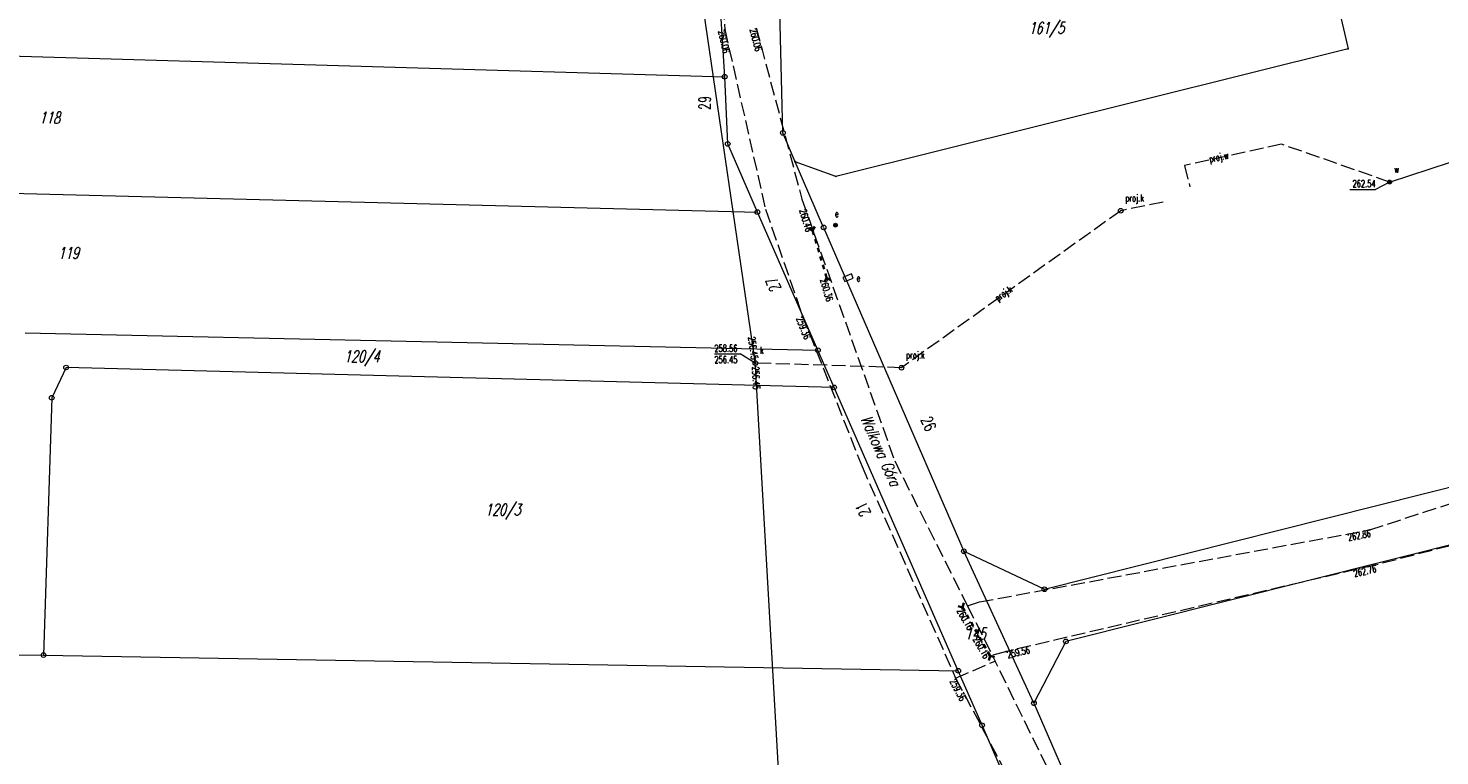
# Model space of a CAD drawing. Header units: metres. Extents: x 8389512 to 8390482, y 5507926 to 5510333.
# Tile 22 of 49: x 8390167 to 8390319, y 5508368 to 5508446. Entities that reach past the tile are written whole.
import ezdxf
from ezdxf.enums import TextEntityAlignment as Align

# ---------------------------------------------------------------- set-up
doc = ezdxf.new("R2010")
doc.units = ezdxf.units.M
doc.header["$MEASUREMENT"] = 0
for name, pattern in [('1', [0]), ('2_OTKJ', [2, 1.5, -0.5]), ('4_SUKP', [0]), ('4_SUPP_P', [2, 1.5, -0.5]), ('4_SUWP', [0])]:
    doc.linetypes.add(name, pattern=pattern)
doc.layers.get('0').update_dxf_attribs({"color": 252, "linetype": 'CONTINUOUS', "lineweight": 100})
for name, color, linetype, lineweight in [('Dzialki', 252, '1', 18), ('EADOD_T_0', 252, 'CONTINUOUS', 18), ('EADTD_T_0', 252, 'CONTINUOUS', 25), ('Numery_dzialek', 252, 'CONTINUOUS', 13), ('OTK_L_0', 252, '2_OTKJ', 18), ('OTK_L_8', 252, 'CONTINUOUS', 35), ('OTR_T_0', 252, 'CONTINUOUS', 18), ('P_SUK_E_T_6', 252, 'CONTINUOUS', 0), ('P_SUK_T_3', 252, 'CONTINUOUS', 18), ('P_SUKP_E_T_0', 252, 'CONTINUOUS', 0), ('P_SUKP_L_0', 252, '4_SUPP_P', 18), ('P_SUWP_E_T_0', 252, 'CONTINUOUS', 0), ('P_SUWP_L_0', 252, '4_SUPP_P', 18), ('Punkty', 252, 'CONTINUOUS', 9), ('SUE_E_T_1', 252, 'CONTINUOUS', 0), ('SUE_E_T_3', 252, 'CONTINUOUS', 0), ('SUE_T_4', 252, 'CONTINUOUS', 18), ('SUE_T_6', 252, 'CONTINUOUS', 18), ('SUK_E_T_4', 252, 'CONTINUOUS', 0), ('SUK_T_3', 252, 'CONTINUOUS', 18), ('SUW_E_T_2', 5, 'CONTINUOUS', 0), ('SUW_T_5', 252, 'CONTINUOUS', 18), ('SUWP_L_0', 5, '4_SUWP', 18), ('SUWR_T_0', 5, 'CONTINUOUS', 18)]:
    doc.layers.add(name, color=color, linetype=linetype, lineweight=lineweight)
doc.layers.add('SUKP_L_0', color=7, linetype='4_SUKP', lineweight=18, true_color=0x803300)
doc.layers.add('SUKR_T_0', color=7, linetype='CONTINUOUS', lineweight=18, true_color=0x803300)
doc.styles.get("Standard").update_dxf_attribs({"font": 'Simplex.SHX', "width": 0.75})

# ---------------------------------------------------------------- blocks, each defined once
blk = doc.blocks.new('GRT')
at = {"linetype": 'Continuous'}
blk.add_circle((0, 0), 0.25, dxfattribs=at)
blk = doc.blocks.new('GRO')
at = {"linetype": 'Continuous'}
blk.add_circle((0, 0), 0.045, dxfattribs=at)
blk = doc.blocks.new('2_OTRS')
at = {"linetype": 'Continuous'}
blk.add_circle((0, 0), 0.045, dxfattribs=at)
blk = doc.blocks.new('4_SUKS')
at = {"linetype": 'Continuous'}
blk.add_circle((0, 0), 0.25, dxfattribs=at)
blk = doc.blocks.new('4_SUES')
at = {"linetype": 'Continuous'}
for p, q in [((0.5, 0.25), (-0.5, 0.25)), ((-0.5, 0.25), (-0.5, -0.25)), ((0.5, -0.25), (0.5, 0.25)), ((-0.5, -0.25), (0.5, -0.25))]:
    blk.add_line(p, q, dxfattribs=at)
blk = doc.blocks.new('4_SUEU')
at = {"linetype": 'Continuous'}
for radius in [0.2, 0.175, 0.15, 0.125, 0.1, 0.075, 0.05, 0.025, 0.00715]:
    blk.add_circle((0, 0), radius, dxfattribs=at)
blk = doc.blocks.new('4_SUPS')
at = {"linetype": 'Continuous'}
blk.add_circle((0, 0), 0.0625, dxfattribs=at)
blk = doc.blocks.new('4_SUWW')
at = {"linetype": 'Continuous'}
for radius in [0.2, 0.175, 0.15, 0.125, 0.1, 0.075, 0.05, 0.025, 0.00715]:
    blk.add_circle((0, 0), radius, dxfattribs=at)

msp = doc.modelspace()

# ---------------------------------------------------------------- linework, layer by layer
at = {"layer": 'Dzialki'}
for p, q in [((8390242.25, 5508441.26), (8390240.93, 5508463.36)), ((8390304.89, 5508462.74), (8390309.21, 5508444.26)), ((8390248.5, 5508435.23), (8390248.05, 5508453.27)), ((8390095.85, 5508445.51), (8390242.25, 5508441.26)), ((8390309.21, 5508444.26), (8390254.19, 5508430.56)), ((8390242.57, 5508434.05), (8390242.25, 5508441.26)), ((8390245.77, 5508426.73), (8390242.57, 5508434.05)), ((8390249.83, 5508432.13), (8390248.5, 5508435.23)), ((8390252.87, 5508425.08), (8390249.83, 5508432.13)), ((8390254.19, 5508430.56), (8390249.83, 5508432.13)), ((8390098.04, 5508430.45), (8390245.77, 5508426.73)), ((8390252.26, 5508411.9), (8390245.77, 5508426.73)), ((8390252.87, 5508425.08), (8390267.94, 5508390.31)), ((8390167.1, 5508413.75), (8390252.26, 5508411.9)), ((8390254.01, 5508407.91), (8390252.26, 5508411.9)), ((8390171.5, 5508410.04), (8390169.95, 5508406.79)), ((8390254.01, 5508407.91), (8390171.5, 5508410.04)), ((8390169.95, 5508406.79), (8390169.07, 5508379.16)), ((8390267.34, 5508377.48), (8390254.01, 5508407.91)), ((8390276.6, 5508386.23), (8390342.12, 5508402.74)), ((8390343.58, 5508396.87), (8390278.9, 5508380.63)), ((8390267.94, 5508390.31), (8390276.6, 5508386.23)), ((8390275.47, 5508373.99), (8390267.94, 5508390.31)), ((8390166.43, 5508379.2), (8390169.07, 5508379.16)), ((8390278.9, 5508380.63), (8390275.47, 5508373.99)), ((8390169.07, 5508379.16), (8390267.34, 5508377.48)), ((8390269.9, 5508371.63), (8390267.34, 5508377.48)), ((8390275.47, 5508373.99), (8390294.44, 5508330.56)), ((8390288.5, 5508329.16), (8390269.9, 5508371.63))]:
    msp.add_line(p, q, dxfattribs=at)
at = {"layer": 'OTK_L_0', "linetype": '2_OTKJ'}
for p, q in [((8390240.77, 5508464.84), (8390242.27, 5508446.31)), ((8390242.27, 5508446.31), (8390246.63, 5508427.03)), ((8390245.64, 5508446.51), (8390250.54, 5508428.13)), ((8390250.54, 5508428.13), (8390260.51, 5508400.01)), ((8390246.63, 5508427.03), (8390250.61, 5508415.57)), ((8390250.61, 5508415.57), (8390257, 5508399.42)), ((8390311.56, 5508392.61), (8390342.08, 5508402.56)), ((8390257, 5508399.42), (8390267.06, 5508376.7)), ((8390260.51, 5508400.01), (8390268.32, 5508384.46)), ((8390343.43, 5508396.87), (8390312.14, 5508388.83)), ((8390269.62, 5508384.87), (8390311.56, 5508392.61)), ((8390312.14, 5508388.83), (8390272.51, 5508379.55)), ((8390268.32, 5508384.46), (8390269.62, 5508384.87)), ((8390268.32, 5508384.46), (8390270.99, 5508379.15)), ((8390272.51, 5508379.55), (8390270.99, 5508379.15)), ((8390267.06, 5508376.7), (8390271.3, 5508378.53)), ((8390270.99, 5508379.15), (8390271.3, 5508378.53)), ((8390289.21, 5508342.02), (8390271.3, 5508378.53)), ((8390267.06, 5508376.7), (8390284.1, 5508344.61))]:
    msp.add_line(p, q, dxfattribs=at)
at = {"layer": 'OTK_L_8', "linetype": '2_OTKJ'}
for p, q in [((8390251.68, 5508424.76), (8390251.25, 5508424.99)), ((8390251.68, 5508424.76), (8390251.92, 5508425.19)), ((8390251.83, 5508424.28), (8390251.68, 5508424.76)), ((8390252.1, 5508423.35), (8390251.96, 5508423.82)), ((8390252.38, 5508422.43), (8390252.24, 5508422.89)), ((8390252.65, 5508421.51), (8390252.51, 5508421.97)), ((8390252.93, 5508420.59), (8390252.79, 5508421.05)), ((8390252.97, 5508419.23), (8390253.2, 5508419.66)), ((8390253.2, 5508419.66), (8390253.07, 5508420.12)), ((8390253.64, 5508419.43), (8390253.2, 5508419.66)), ((8390267.33, 5508384.42), (8390267.81, 5508384.29)), ((8390267.94, 5508384.77), (8390267.81, 5508384.29)), ((8390267.81, 5508384.29), (8390268.04, 5508383.89)), ((8390268.26, 5508383.49), (8390268.49, 5508383.1)), ((8390268.71, 5508382.7), (8390268.94, 5508382.3)), ((8390269.16, 5508381.9), (8390269.39, 5508381.5)), ((8390269.61, 5508381.1), (8390269.84, 5508380.7)), ((8390270.06, 5508380.3), (8390270.29, 5508379.91)), ((8390270.51, 5508379.51), (8390270.76, 5508379.07)), ((8390270.76, 5508379.07), (8390270.63, 5508378.6)), ((8390270.76, 5508379.07), (8390271.24, 5508378.94))]:
    msp.add_line(p, q, dxfattribs=at)
at = {"layer": 'P_SUKP_L_0', "linetype": '4_SUPP_P'}
for p, q in [((8390289.34, 5508427.8), (8390284.79, 5508426.87)), ((8390284.79, 5508426.87), (8390261.24, 5508410.02)), ((8390261.24, 5508410.02), (8390245.54, 5508410.52))]:
    msp.add_line(p, q, dxfattribs=at)
at = {"layer": 'P_SUWP_L_0', "linetype": '4_SUPP_P'}
for p, q in [((8390302.07, 5508434.01), (8390291.65, 5508431.72)), ((8390313.68, 5508429.95), (8390302.07, 5508434.01)), ((8390291.65, 5508431.72), (8390292.21, 5508429.45))]:
    msp.add_line(p, q, dxfattribs=at)
at = {"layer": 'SUKP_L_0', "linetype": '4_SUKP'}
for p, q in [((8390245.49, 5508410.9), (8390235.06, 5508482.12)), ((8390245.54, 5508410.52), (8390245.49, 5508410.9)), ((8390245.56, 5508410.14), (8390245.54, 5508410.52)), ((8390250.19, 5508329.05), (8390245.56, 5508410.14))]:
    msp.add_line(p, q, dxfattribs=at)
at = {"layer": 'SUKR_T_0', "linetype": 'Continuous', "lineweight": 0}
for p in [(8390241.14, 5508411.49), (8390245.54, 5508410.52)]:
    msp.add_line(p, (8390243.91, 5508411.49), dxfattribs=at)
at = {"layer": 'SUWP_L_0', "linetype": '4_SUWP'}
msp.add_line((8390313.68, 5508429.95), (8390362.88, 5508446.09), dxfattribs=at)
at = {"layer": 'SUWR_T_0', "linetype": 'Continuous', "lineweight": 0}
for p in [(8390313.68, 5508429.95), (8390309.4, 5508429.14)]:
    msp.add_line(p, (8390312.17, 5508429.14), dxfattribs=at)

# ---------------------------------------------------------------- block references
at = {"layer": 'OTR_T_0'}
for p in [(8390242.27, 5508446.31), (8390251.68, 5508424.76), (8390253.2, 5508419.66), (8390250.61, 5508415.57), (8390311.56, 5508392.61), (8390312.14, 5508388.83), (8390267.81, 5508384.29), (8390272.51, 5508379.55), (8390270.76, 5508379.07), (8390267.06, 5508376.7)]:
    msp.add_blockref('2_OTRS', p, dxfattribs=at)
at = {"layer": 'P_SUK_T_3'}
for p in [(8390284.79, 5508426.87), (8390261.24, 5508410.02)]:
    msp.add_blockref('4_SUKS', p, dxfattribs=at)
at = {"layer": 'Punkty'}
for name, p in [('GRO', (8390309.21, 5508444.26)), ('GRT', (8390242.25, 5508441.26)), ('GRT', (8390248.5, 5508435.23)), ('GRT', (8390242.57, 5508434.05)), ('GRO', (8390249.83, 5508432.13)), ('GRO', (8390254.19, 5508430.56)), ('GRT', (8390245.77, 5508426.73)), ('GRT', (8390252.87, 5508425.08)), ('GRT', (8390252.26, 5508411.9)), ('GRT', (8390171.5, 5508410.04)), ('GRT', (8390254.01, 5508407.91)), ('GRT', (8390169.95, 5508406.79)), ('GRT', (8390267.94, 5508390.31)), ('GRT', (8390276.6, 5508386.23)), ('GRT', (8390278.9, 5508380.63)), ('GRT', (8390169.07, 5508379.16)), ('GRT', (8390267.34, 5508377.48)), ('GRT', (8390275.47, 5508373.99)), ('GRT', (8390269.9, 5508371.63))]:
    msp.add_blockref(name, p, dxfattribs=at)
at = {"layer": 'SUE_T_4', "rotation": 22.58108715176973}
msp.add_blockref('4_SUES', (8390255.51, 5508419.68), dxfattribs=at)
at = {"layer": 'SUE_T_6'}
msp.add_blockref('4_SUEU', (8390254.16, 5508425.32), dxfattribs=at)
at = {"layer": 'SUK_T_3'}
msp.add_blockref('4_SUKS', (8390245.54, 5508410.52), dxfattribs=at)
at = {"layer": 'SUKR_T_0'}
for p in [(8390245.49, 5508410.9), (8390245.54, 5508410.52), (8390245.56, 5508410.14)]:
    msp.add_blockref('4_SUPS', p, dxfattribs=at)
at = {"layer": 'SUW_T_5'}
msp.add_blockref('4_SUWW', (8390313.68, 5508429.95), dxfattribs=at)
at = {"layer": 'SUWR_T_0'}
msp.add_blockref('4_SUPS', (8390313.68, 5508429.95), dxfattribs=at)

# ---------------------------------------------------------------- texts
at = {"layer": 'EADOD_T_0', "oblique": 15, "width": 0.7}
msp.add_text('Walkowa Góra', height=1.25, rotation=293.96, dxfattribs=at).set_placement((8390259.03, 5508401.11), align=Align.MIDDLE)
at = {"layer": 'EADTD_T_0', "width": 0.7}
for s, rotation, p in [('29', 91.21, (8390240.72, 5508438.46)), ('27', 112.79, (8390248.06, 5508419.2)), ('26', 293.05, (8390263.58, 5508403.77)), ('21', 115.28, (8390257.68, 5508395.08))]:
    msp.add_text(s, height=1.25, rotation=rotation, dxfattribs=at).set_placement(p, align=Align.CENTER)
at = {"layer": 'Numery_dzialek', "oblique": 15, "width": 0.7}
msp.add_text('161/5', height=1.25, dxfattribs=at).set_placement((8390274.9, 5508447.12), align=Align.TOP_LEFT)
for s, p in [('118', (8390169.72, 5508436.85)), ('119', (8390171.75, 5508422.33)), ('120/4', (8390203.26, 5508411.14)), ('120/3', (8390218.41, 5508394.69)), ('145', (8390269.16, 5508381.45))]:
    msp.add_text(s, height=1.25, dxfattribs=at).set_placement(p, align=Align.MIDDLE)
at = {"layer": 'OTR_T_0', "lineweight": 9, "width": 0.7}
for s, rotation, p in [('260.06', 282.7281, (8390242.27, 5508446.31)), ('260.06', 284.9365, (8390245.64, 5508446.51)), ('260.36', 286.6456, (8390253.2, 5508419.66)), ('259.36', 291.5729, (8390250.61, 5508415.57)), ('260.16', 299.464, (8390267.81, 5508384.29)), ('259.56', 373.1747, (8390272.51, 5508379.55)), ('259.36', 297.9615, (8390267.06, 5508376.7))]:
    msp.add_text(s, height=0.75, rotation=rotation, dxfattribs=at).set_placement(p, align=Align.TOP_LEFT)
for s, rotation, p in [('260.46', 286.6456, (8390251.68, 5508424.76)), ('262.86', 370.4461, (8390311.56, 5508392.61)), ('262.76', 373.1747, (8390312.14, 5508388.83)), ('260.16', 299.464, (8390270.76, 5508379.07))]:
    msp.add_text(s, height=0.75, rotation=rotation, dxfattribs=at).set_placement(p, align=Align.TOP_RIGHT)
at = {"layer": 'P_SUK_E_T_6', "lineweight": 9, "width": 0.7}
for p in [(8390285.29, 5508427.87), (8390261.74, 5508411.02)]:
    msp.add_text('proj.k', height=0.75, dxfattribs=at).set_placement(p)
at = {"layer": 'P_SUKP_E_T_0', "lineweight": 9, "width": 0.7}
msp.add_text('proj.k', height=0.75, rotation=35.584, dxfattribs=at).set_placement((8390272.26, 5508417.91), align=Align.MIDDLE)
at = {"layer": 'P_SUWP_E_T_0', "lineweight": 9, "width": 0.7}
msp.add_text('proj.w', height=0.75, rotation=12.395, dxfattribs=at).set_placement((8390295.34, 5508432.53), align=Align.MIDDLE)
at = {"layer": 'SUE_E_T_1', "lineweight": 9, "width": 0.7}
msp.add_text('e', height=0.75, dxfattribs=at).set_placement((8390256.42, 5508419.29))
at = {"layer": 'SUE_E_T_3', "lineweight": 9, "width": 0.7}
msp.add_text('e', height=0.75, dxfattribs=at).set_placement((8390254.09, 5508426.17))
at = {"layer": 'SUK_E_T_4', "lineweight": 9, "width": 0.7}
msp.add_text('k', height=0.75, dxfattribs=at).set_placement((8390246.04, 5508411.52))
at = {"layer": 'SUKR_T_0', "lineweight": 9, "width": 0.7}
msp.add_text('256.45', height=0.75, rotation=278.3289, dxfattribs=at).set_placement((8390245.49, 5508410.9), align=Align.MIDDLE_RIGHT)
for s, p in [('258.56', (8390241.14, 5508412.49)), ('256.45', (8390241.14, 5508411.24))]:
    msp.add_text(s, height=0.75, dxfattribs=at).set_placement(p, align=Align.TOP_LEFT)
msp.add_text('256.45', height=0.75, rotation=273.2627, dxfattribs=at).set_placement((8390245.56, 5508410.14), align=Align.MIDDLE_LEFT)
at = {"layer": 'SUW_E_T_2', "lineweight": 9, "width": 0.7}
msp.add_text('w', height=0.75, dxfattribs=at).set_placement((8390314.18, 5508430.95))
at = {"layer": 'SUWR_T_0', "lineweight": 9, "width": 0.7}
msp.add_text('262.54', height=0.75, dxfattribs=at).set_placement((8390312.17, 5508429.39), align=Align.RIGHT)

doc.saveas('drawing.dxf')
